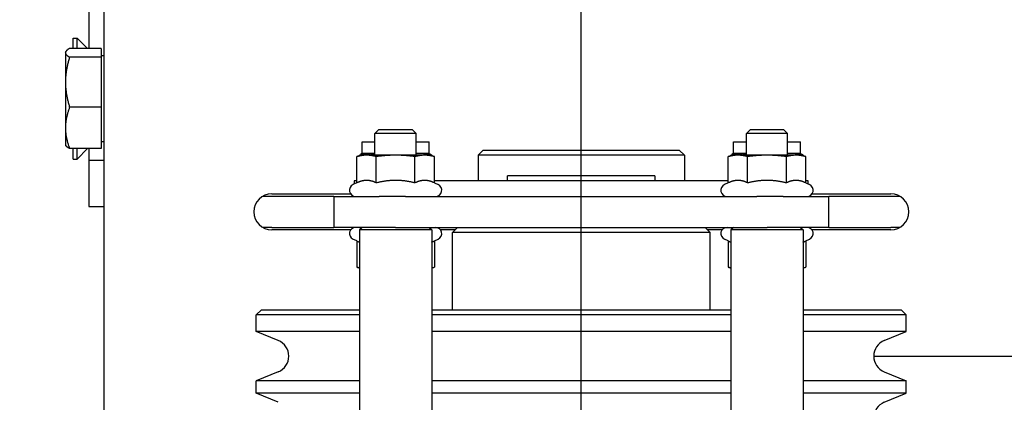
# Model space of a CAD drawing. Header units: millimetres. Extents: x 49320 to 60117, y -4209 to 20568.
# Tile 29 of 252: x 52258 to 52277, y -1915 to -1907. Entities that reach past the tile are written whole.
import ezdxf

# ---------------------------------------------------------------- set-up
doc = ezdxf.new("R2010")
doc.units = ezdxf.units.MM
doc.linetypes.add('ACAD_ISO10W100', pattern=[18.5, 12, -3, 0.5, -3])
doc.layers.add('_mt_hatch żelbet', color=8, linetype='Continuous', lineweight=9)
for name, color, linetype in [('_mt_widok', 253, 'Continuous'), ('ARCATA', 4, 'Continuous'), ('ASSI', 3, 'ACAD_ISO10W100')]:
    doc.layers.add(name, color=color, linetype=linetype)

# ---------------------------------------------------------------- blocks, each defined once
blk = doc.blocks.new('WINDA 1 DZ')
at = {"layer": 'ARCATA', "color": 5, "true_color": 0x1414ff}
for p, q in [((22.625, 115.6), (22.625, 164.1)), ((22.325, 130.986), (22.325, 130.072)), ((22.025, 130.274), (22.101, 130.274)), ((22.025, 130.072), (22.025, 130.274)), ((22.101, 130.072), (22.101, 130.274)), ((22.303, 130.072), (22.101, 130.274)), ((21.875, 130), (21.882, 130.012)), ((21.875, 130), (21.875, 129.988)), ((21.875, 129.988), (21.875, 129.418)), ((22.565, 130.072), (21.955, 130.072)), ((22.565, 130.072), (22.565, 129.904)), ((22.565, 129.904), (21.955, 129.904)), ((22.565, 129.932), (22.625, 129.932)), ((22.565, 129.904), (22.565, 128.932)), ((21.875, 129.418), (21.875, 128.53)), ((22.565, 128.932), (21.955, 128.932)), ((22.565, 128.932), (22.565, 128.128)), ((21.875, 128.53), (21.875, 128.2)), ((27.952, 128.5), (27.875, 128.423)), ((27.952, 128.5), (28.598, 128.5)), ((28.598, 128.5), (28.675, 128.423)), ((35.152, 128.5), (35.075, 128.423)), ((35.152, 128.5), (35.798, 128.5)), ((35.798, 128.5), (35.875, 128.423)), ((22.565, 128.269), (22.625, 128.269)), ((28.675, 128.423), (27.875, 128.423)), ((27.875, 128), (27.875, 128.423)), ((28.675, 128), (28.675, 128.423)), ((35.875, 128.423), (35.075, 128.423)), ((35.075, 128), (35.075, 128.423)), ((35.875, 128), (35.875, 128.423)), ((21.875, 128.2), (21.882, 128.188)), ((22.565, 128.128), (21.955, 128.128)), ((22.025, 127.926), (22.025, 128.128)), ((22.101, 127.926), (22.101, 128.128)), ((22.303, 128.128), (22.101, 127.926)), ((22.325, 128.128), (22.325, 127.899)), ((27.625, 128.03), (27.625, 128.26)), ((27.625, 128.26), (27.875, 128.26)), ((28.675, 128.26), (28.925, 128.26)), ((28.925, 128.03), (28.925, 128.26)), ((29.975, 128.1), (29.875, 128)), ((29.975, 128.1), (33.775, 128.1)), ((33.775, 128.1), (33.875, 128)), ((34.825, 128.03), (34.825, 128.26)), ((34.825, 128.26), (35.075, 128.26)), ((35.875, 128.26), (36.125, 128.26)), ((36.125, 128.03), (36.125, 128.26)), ((22.025, 127.926), (22.101, 127.926)), ((22.325, 127.899), (22.325, 127.007)), ((22.625, 127.899), (22.325, 127.899)), ((27.625, 128), (27.524, 127.973)), ((27.524, 127.464), (27.524, 127.973)), ((27.625, 128.03), (27.593, 128.011)), ((27.794, 128.03), (27.625, 128.03)), ((27.712, 128), (27.625, 128)), ((28.275, 128), (27.712, 128)), ((27.875, 128.03), (27.794, 128.03)), ((27.9, 127.464), (27.9, 127.973)), ((28.838, 128), (28.275, 128)), ((28.65, 127.464), (28.65, 127.973)), ((28.894, 128.03), (28.675, 128.03)), ((28.925, 128), (28.838, 128)), ((28.925, 128.03), (28.894, 128.03)), ((28.925, 128.03), (28.957, 128.011)), ((28.925, 128), (29.026, 127.973)), ((29.026, 127.464), (29.026, 127.973)), ((29.875, 128), (29.875, 127.5)), ((33.875, 128), (29.875, 128)), ((33.875, 128), (33.875, 127.5)), ((34.825, 128), (34.724, 127.973)), ((34.724, 127.464), (34.724, 127.973)), ((34.825, 128.03), (34.793, 128.011)), ((34.994, 128.03), (34.825, 128.03)), ((34.912, 128), (34.825, 128)), ((35.475, 128), (34.912, 128)), ((35.075, 128.03), (34.994, 128.03)), ((35.1, 127.464), (35.1, 127.973)), ((36.038, 128), (35.475, 128)), ((35.85, 127.464), (35.85, 127.973)), ((36.094, 128.03), (35.875, 128.03)), ((36.125, 128), (36.038, 128)), ((36.125, 128.03), (36.094, 128.03)), ((36.125, 128.03), (36.157, 128.011)), ((36.125, 128), (36.226, 127.973)), ((36.226, 127.464), (36.226, 127.973)), ((30.447, 127.5), (30.447, 127.6)), ((33.303, 127.6), (30.447, 127.6)), ((33.303, 127.6), (33.303, 127.5)), ((27.524, 127.464), (27.449, 127.429)), ((27.475, 127.5), (27.475, 127.441)), ((27.524, 127.5), (27.475, 127.5)), ((34.724, 127.5), (29.026, 127.5)), ((29.026, 127.464), (29.101, 127.429)), ((34.724, 127.464), (34.649, 127.429)), ((36.275, 127.5), (36.226, 127.5)), ((36.226, 127.464), (36.301, 127.429)), ((36.275, 127.441), (36.275, 127.5)), ((25.875, 127.2), (25.695, 127.2)), ((25.875, 127.25), (27.403, 127.25)), ((27.075, 127.2), (25.875, 127.2)), ((27.075, 127.2), (27.959, 127.2)), ((27.075, 127.2), (27.075, 126.6)), ((27.475, 127.203), (27.475, 127.2)), ((28.47, 127.2), (27.959, 127.2)), ((28.47, 127.2), (35.28, 127.2)), ((35.791, 127.2), (35.28, 127.2)), ((35.791, 127.2), (36.675, 127.2)), ((36.275, 127.2), (36.275, 127.203)), ((36.347, 127.25), (37.875, 127.25)), ((36.675, 126.6), (36.675, 127.2)), ((37.875, 127.2), (36.675, 127.2)), ((38.055, 127.2), (37.875, 127.2)), ((22.325, 127.007), (22.625, 127.007)), ((25.875, 126.6), (25.695, 126.6)), ((25.875, 126.6), (27.075, 126.6)), ((28.275, 126.6), (27.075, 126.6)), ((27.625, 126.6), (27.575, 126.55)), ((28.275, 126.6), (35.475, 126.6)), ((28.925, 126.6), (28.975, 126.55)), ((29.475, 126.6), (29.375, 126.5)), ((34.275, 126.6), (34.375, 126.5)), ((34.825, 126.6), (34.775, 126.55)), ((36.675, 126.6), (35.475, 126.6)), ((36.125, 126.6), (36.175, 126.55)), ((36.675, 126.6), (37.875, 126.6)), ((38.055, 126.6), (37.875, 126.6)), ((27.403, 126.55), (25.875, 126.55)), ((27.524, 126.336), (27.449, 126.371)), ((27.575, 126.55), (27.575, 115.65)), ((28.975, 126.55), (27.575, 126.55)), ((28.975, 126.55), (28.975, 115.65)), ((29.026, 126.336), (29.101, 126.371)), ((29.425, 126.55), (29.147, 126.55)), ((29.375, 125), (29.375, 126.5)), ((34.375, 126.5), (29.375, 126.5)), ((34.603, 126.55), (34.325, 126.55)), ((34.375, 125), (34.375, 126.5)), ((34.724, 126.336), (34.649, 126.371)), ((36.175, 126.55), (34.775, 126.55)), ((34.775, 126.55), (34.775, 115.65)), ((36.175, 126.55), (36.175, 115.65)), ((36.226, 126.336), (36.301, 126.371)), ((37.875, 126.55), (36.347, 126.55)), ((27.524, 126.336), (27.524, 125.827)), ((29.026, 126.336), (29.026, 125.827)), ((34.724, 126.336), (34.724, 125.827)), ((36.226, 126.336), (36.226, 125.827)), ((27.575, 125.813), (27.524, 125.827)), ((28.975, 125.813), (29.026, 125.827)), ((34.775, 125.813), (34.724, 125.827)), ((36.175, 125.813), (36.226, 125.827)), ((25.675, 125), (25.575, 124.9)), ((27.575, 124.9), (25.575, 124.9)), ((25.575, 124.581), (25.575, 124.9)), ((25.675, 125), (27.575, 125)), ((28.975, 125), (34.775, 125)), ((34.775, 124.9), (28.975, 124.9)), ((36.175, 125), (38.075, 125)), ((38.175, 124.9), (36.175, 124.9)), ((38.075, 125), (38.175, 124.9)), ((38.175, 124.581), (38.175, 124.9)), ((27.575, 124.581), (25.575, 124.581)), ((26.001, 124.405), (25.575, 124.581)), ((34.775, 124.581), (28.975, 124.581)), ((38.175, 124.581), (36.175, 124.581)), ((37.749, 124.405), (38.175, 124.581)), ((37.545, 124.1), (40.525, 124.1)), ((26.001, 123.795), (25.575, 123.619)), ((37.749, 123.795), (38.175, 123.619)), ((27.575, 123.619), (25.575, 123.619)), ((25.575, 123.381), (25.575, 123.619)), ((34.775, 123.619), (28.975, 123.619)), ((38.175, 123.619), (36.175, 123.619)), ((38.175, 123.381), (38.175, 123.619)), ((27.575, 123.381), (25.575, 123.381)), ((26.001, 123.205), (25.575, 123.381)), ((34.775, 123.381), (28.975, 123.381)), ((38.175, 123.381), (36.175, 123.381)), ((37.749, 123.205), (38.175, 123.381))]:
    blk.add_line(p, q, dxfattribs=at)
for centre, radius, start, end in [((27.5, 127.32), 0.12, 115, 270), ((29.05, 127.32), 0.12, 270, 65), ((34.7, 127.32), 0.12, 115, 270), ((36.25, 127.32), 0.12, 270, 65), ((25.875, 126.9), 0.35, 90, 270), ((37.875, 126.9), 0.35, 270, 90), ((27.5, 126.48), 0.12, 90, 245), ((29.05, 126.48), 0.12, 295, 90), ((34.7, 126.48), 0.12, 90, 245), ((36.25, 126.48), 0.12, 295, 90), ((25.875, 124.1), 0.33, 292.5, 67.5), ((37.875, 124.1), 0.33, 112.5, 247.5), ((37.875, 122.9), 0.33, 112.5, 247.5)]:
    blk.add_arc(centre, radius, start, end, dxfattribs=at)
for points, weights in [([(21.955, 130.072), (21.875, 130.027), (21.875, 129.988)], [1, 1.0379548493, 1]), ([(21.875, 129.988), (21.875, 129.949), (21.955, 129.904)], [1, 1.0379548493, 1]), ([(21.955, 129.904), (21.875, 129.644), (21.875, 129.418)], [1, 1.0379548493, 1]), ([(21.875, 129.418), (21.875, 129.193), (21.955, 128.932)], [1, 1.0379548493, 1]), ([(21.955, 128.932), (21.875, 128.717), (21.875, 128.53)], [1, 1.0379548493, 1]), ([(21.875, 128.53), (21.875, 128.343), (21.955, 128.128)], [1, 1.0379548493, 1]), ([(21.955, 128.128), (21.898, 128.16), (21.882, 128.188)], [1, 1.02672726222, 1.01581261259]), ([(27.712, 128), (27.625, 128), (27.524, 127.973)], [1, 1.0379548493, 1]), ([(27.55, 127.98), (27.572, 128), (27.593, 128.011)], [1.00489870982, 1.01656823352, 1.01856515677]), ([(27.794, 128.03), (27.694, 128.03), (27.584, 127.989)], [1, 1.03202748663, 1.01000338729]), ([(27.9, 127.973), (27.799, 128), (27.712, 128)], [1, 1.0379548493, 1]), ([(27.875, 128.024), (27.834, 128.03), (27.794, 128.03)], [1.0169156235, 1.01272221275, 1]), ([(28.275, 128), (28.101, 128), (27.9, 127.973)], [1, 1.0379548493, 1]), ([(28.65, 127.973), (28.449, 128), (28.275, 128)], [1, 1.0379548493, 1]), ([(28.838, 128), (28.751, 128), (28.65, 127.973)], [1, 1.0379548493, 1]), ([(28.894, 128.03), (28.855, 128.03), (28.813, 128)], [1, 1.0274943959, 1.01515505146]), ([(29.026, 127.973), (28.925, 128), (28.838, 128)], [1, 1.0379548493, 1]), ([(29, 127.98), (28.944, 128.03), (28.894, 128.03)], [1.00489870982, 1.03532299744, 1]), ([(34.912, 128), (34.825, 128), (34.724, 127.973)], [1, 1.0379548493, 1]), ([(34.75, 127.98), (34.772, 128), (34.793, 128.011)], [1.00489870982, 1.01656823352, 1.01856515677]), ([(34.994, 128.03), (34.894, 128.03), (34.784, 127.989)], [1, 1.03202748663, 1.01000338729]), ([(35.1, 127.973), (34.999, 128), (34.912, 128)], [1, 1.0379548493, 1]), ([(35.075, 128.024), (35.034, 128.03), (34.994, 128.03)], [1.0169156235, 1.01272221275, 1]), ([(35.475, 128), (35.301, 128), (35.1, 127.973)], [1, 1.0379548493, 1]), ([(35.85, 127.973), (35.649, 128), (35.475, 128)], [1, 1.0379548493, 1]), ([(36.038, 128), (35.951, 128), (35.85, 127.973)], [1, 1.0379548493, 1]), ([(36.094, 128.03), (36.055, 128.03), (36.013, 128)], [1, 1.0274943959, 1.01515505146]), ([(36.226, 127.973), (36.125, 128), (36.038, 128)], [1, 1.0379548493, 1]), ([(36.2, 127.98), (36.144, 128.03), (36.094, 128.03)], [1.00489870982, 1.03532299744, 1]), ([(27.712, 127.511), (27.625, 127.511), (27.524, 127.464)], [1, 1.05008356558, 1.02350695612]), ([(27.9, 127.464), (27.799, 127.511), (27.712, 127.511)], [1.02350695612, 1.05008356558, 1]), ([(28.275, 127.511), (28.101, 127.511), (27.9, 127.464)], [1, 1.05008356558, 1.02350695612]), ([(28.65, 127.464), (28.449, 127.511), (28.275, 127.511)], [1.02350695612, 1.05008356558, 1]), ([(28.838, 127.511), (28.751, 127.511), (28.65, 127.464)], [1, 1.05008356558, 1.02350695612]), ([(29.026, 127.464), (28.925, 127.511), (28.838, 127.511)], [1.02350695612, 1.05008356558, 1]), ([(34.912, 127.511), (34.825, 127.511), (34.724, 127.464)], [1, 1.05008356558, 1.02350695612]), ([(35.1, 127.464), (34.999, 127.511), (34.912, 127.511)], [1.02350695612, 1.05008356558, 1]), ([(35.475, 127.511), (35.301, 127.511), (35.1, 127.464)], [1, 1.05008356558, 1.02350695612]), ([(35.85, 127.464), (35.649, 127.511), (35.475, 127.511)], [1.02350695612, 1.05008356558, 1]), ([(36.038, 127.511), (35.951, 127.511), (35.85, 127.464)], [1, 1.05008356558, 1.02350695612]), ([(36.226, 127.464), (36.125, 127.511), (36.038, 127.511)], [1.02350695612, 1.05008356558, 1]), ([(27.524, 126.336), (27.551, 126.324), (27.575, 126.315)], [1.02350695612, 1.03026474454, 1.032065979]), ([(28.975, 126.315), (28.999, 126.324), (29.026, 126.336)], [1.032065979, 1.03026474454, 1.02350695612]), ([(34.724, 126.336), (34.751, 126.324), (34.775, 126.315)], [1.02350695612, 1.03026474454, 1.032065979]), ([(36.175, 126.315), (36.199, 126.324), (36.226, 126.336)], [1.032065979, 1.03026474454, 1.02350695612]), ([(27.524, 125.827), (27.551, 125.82), (27.575, 125.815)], [1, 1.00956762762, 1.01431165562]), ([(28.975, 125.815), (28.999, 125.82), (29.026, 125.827)], [1.01431165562, 1.00956762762, 1]), ([(34.724, 125.827), (34.751, 125.82), (34.775, 125.815)], [1, 1.00956762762, 1.01431165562]), ([(36.175, 125.815), (36.199, 125.82), (36.226, 125.827)], [1.01431165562, 1.00956762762, 1])]:
    blk.add_rational_spline(points, weights, degree=2, dxfattribs=at)
at = {"layer": 'ASSI', "color": 5, "ltscale": 5, "true_color": 0x1414ff}
blk.add_line((31.875, 104.327), (31.875, 179.282), dxfattribs=at)

msp = doc.modelspace()

# ---------------------------------------------------------------- hatches: boundary and pattern name
at = {"layer": '_mt_hatch żelbet', "ltscale": 2, "transparency": 33554687}
h = msp.add_hatch(dxfattribs=at)
h.set_pattern_fill('ANSI36', color=8)
h.set_pattern_definition([(45, (55916.9242, 1437.763), (1.683798, 6.173926), [7.9375, -1.5875, 0, -1.5875])])
edge = h.paths.add_edge_path()
edge.add_line((52283.322, -2023), (52251.576, -2023))
edge.add_line((52251.576, -2023), (52251.576, -1940.6))
edge.add_line((52251.576, -1940.6), (52249.726, -1940.6))
edge.add_line((52249.726, -1940.6), (52249.676, -1940.55))
edge.add_arc((52249.626, -1940.55), 0.05, 0, 90)
edge.add_line((52249.626, -1940.5), (52247.126, -1940.5))
edge.add_line((52247.126, -1940.5), (52247.126, -1940.575))
edge.add_line((52247.126, -1940.575), (52247.101, -1940.6))
edge.add_line((52247.101, -1940.6), (52246.901, -1940.6))
edge.add_line((52246.901, -1940.6), (52246.876, -1940.575))
edge.add_line((52246.876, -1940.575), (52246.876, -1940.5))
edge.add_line((52246.876, -1940.5), (52246.826, -1940.5))
edge.add_line((52246.826, -1940.5), (52246.826, -1939.5))
edge.add_line((52246.826, -1939.5), (52246.876, -1939.5))
edge.add_line((52246.876, -1939.5), (52246.876, -1939.425))
edge.add_line((52246.876, -1939.425), (52246.901, -1939.4))
edge.add_line((52246.901, -1939.4), (52247.101, -1939.4))
edge.add_line((52247.101, -1939.4), (52247.126, -1939.425))
edge.add_line((52247.126, -1939.425), (52247.126, -1939.5))
edge.add_line((52247.126, -1939.5), (52249.626, -1939.5))
edge.add_arc((52249.626, -1939.45), 0.05, 270, 360)
edge.add_line((52249.676, -1939.45), (52249.726, -1939.4))
edge.add_line((52249.726, -1939.4), (52251.576, -1939.4))
edge.add_line((52251.576, -1939.4), (52251.576, -1932.6))
edge.add_line((52251.576, -1932.6), (52249.726, -1932.6))
edge.add_line((52249.726, -1932.6), (52249.676, -1932.55))
edge.add_arc((52249.626, -1932.55), 0.05, 0, 90)
edge.add_line((52249.626, -1932.5), (52247.126, -1932.5))
edge.add_line((52247.126, -1932.5), (52247.126, -1932.575))
edge.add_line((52247.126, -1932.575), (52247.101, -1932.6))
edge.add_line((52247.101, -1932.6), (52246.901, -1932.6))
edge.add_line((52246.901, -1932.6), (52246.876, -1932.575))
edge.add_line((52246.876, -1932.575), (52246.876, -1932.5))
edge.add_line((52246.876, -1932.5), (52246.826, -1932.5))
edge.add_line((52246.826, -1932.5), (52246.826, -1932.625))
edge.add_arc((52246.801, -1932.625), 0.025, 270, 360, ccw=False)
edge.add_line((52246.801, -1932.65), (52245.451, -1932.65))
edge.add_arc((52245.451, -1932.625), 0.025, 180, 270, ccw=False)
edge.add_line((52245.426, -1932.603), (52245.426, -1932.504))
edge.add_line((52245.426, -1932.504), (52244.192, -1932.6))
edge.add_arc((52244.176, -1932.401), 0.2, 180, 274.4517, ccw=False)
edge.add_line((52243.976, -1932.401), (52243.976, -1931.599))
edge.add_arc((52244.176, -1931.599), 0.2, 85.5483, 180, ccw=False)
edge.add_line((52244.192, -1931.4), (52245.426, -1931.496))
edge.add_line((52245.426, -1931.496), (52245.426, -1931.376))
edge.add_arc((52245.451, -1931.375), 0.025, 90, 180, ccw=False)
edge.add_line((52245.451, -1931.35), (52246.801, -1931.35))
edge.add_arc((52246.801, -1931.375), 0.025, 0, 90, ccw=False)
edge.add_line((52246.826, -1931.375), (52246.826, -1931.5))
edge.add_line((52246.826, -1931.5), (52246.876, -1931.5))
edge.add_line((52246.876, -1931.5), (52246.876, -1931.425))
edge.add_line((52246.876, -1931.425), (52246.901, -1931.4))
edge.add_line((52246.901, -1931.4), (52247.101, -1931.4))
edge.add_line((52247.101, -1931.4), (52247.126, -1931.425))
edge.add_line((52247.126, -1931.425), (52247.126, -1931.5))
edge.add_line((52247.126, -1931.5), (52249.626, -1931.5))
edge.add_arc((52249.626, -1931.45), 0.05, 270, 360)
edge.add_line((52249.676, -1931.45), (52249.726, -1931.4))
edge.add_line((52249.726, -1931.4), (52251.576, -1931.4))
edge.add_line((52251.576, -1931.4), (52251.576, -1866.25))
edge.add_line((52251.576, -1866.25), (52249.726, -1866.25))
edge.add_line((52249.726, -1866.25), (52249.676, -1866.2))
edge.add_arc((52249.626, -1866.2), 0.05, 0, 90)
edge.add_line((52249.626, -1866.15), (52247.126, -1866.15))
edge.add_line((52247.126, -1866.15), (52247.126, -1866.225))
edge.add_line((52247.126, -1866.225), (52247.101, -1866.25))
edge.add_line((52247.101, -1866.25), (52246.901, -1866.25))
edge.add_line((52246.901, -1866.25), (52246.876, -1866.225))
edge.add_line((52246.876, -1866.225), (52246.876, -1866.15))
edge.add_line((52246.876, -1866.15), (52246.826, -1866.15))
edge.add_line((52246.826, -1866.15), (52246.826, -1866.275))
edge.add_arc((52246.801, -1866.275), 0.025, 270, 360, ccw=False)
edge.add_line((52246.801, -1866.3), (52245.451, -1866.3))
edge.add_arc((52245.451, -1866.275), 0.025, 180, 270, ccw=False)
edge.add_line((52245.426, -1866.275), (52245.426, -1866.154))
edge.add_line((52245.426, -1866.154), (52244.692, -1866.25))
edge.add_arc((52244.676, -1866.051), 0.2, 180, 274.4517, ccw=False)
edge.add_line((52244.476, -1866.051), (52244.476, -1865.249))
edge.add_arc((52244.676, -1865.249), 0.2, 85.5483, 180, ccw=False)
edge.add_line((52244.692, -1865.05), (52245.426, -1865.146))
edge.add_line((52245.426, -1865.146), (52245.426, -1865.025))
edge.add_arc((52245.451, -1865.025), 0.025, 90, 180, ccw=False)
edge.add_line((52245.451, -1865), (52246.801, -1865))
edge.add_arc((52246.801, -1865.025), 0.025, 0, 90, ccw=False)
edge.add_line((52246.826, -1865.025), (52246.826, -1865.15))
edge.add_line((52246.826, -1865.15), (52246.876, -1865.15))
edge.add_line((52246.876, -1865.15), (52246.876, -1865.075))
edge.add_line((52246.876, -1865.075), (52246.901, -1865.05))
edge.add_line((52246.901, -1865.05), (52247.101, -1865.05))
edge.add_line((52247.101, -1865.05), (52247.126, -1865.075))
edge.add_line((52247.126, -1865.075), (52247.126, -1865.15))
edge.add_line((52247.126, -1865.15), (52249.626, -1865.15))
edge.add_arc((52249.626, -1865.1), 0.05, 270, 360)
edge.add_line((52249.676, -1865.1), (52249.726, -1865.05))
edge.add_line((52249.726, -1865.05), (52251.576, -1865.05))
edge.add_line((52251.576, -1865.05), (52251.576, -1856.15))
edge.add_line((52251.576, -1856.15), (52249.726, -1856.15))
edge.add_line((52249.726, -1856.15), (52249.676, -1856.1))
edge.add_arc((52249.626, -1856.1), 0.05, 0, 90)
edge.add_line((52249.626, -1856.05), (52247.126, -1856.05))
edge.add_line((52247.126, -1856.05), (52247.126, -1856.125))
edge.add_line((52247.126, -1856.125), (52247.101, -1856.15))
edge.add_line((52247.101, -1856.15), (52246.901, -1856.15))
edge.add_line((52246.901, -1856.15), (52246.876, -1856.125))
edge.add_line((52246.876, -1856.125), (52246.876, -1856.05))
edge.add_line((52246.876, -1856.05), (52246.826, -1856.05))
edge.add_line((52246.826, -1856.05), (52246.826, -1856.175))
edge.add_arc((52246.801, -1856.175), 0.025, 270, 360, ccw=False)
edge.add_line((52246.801, -1856.2), (52246.446, -1856.2))
edge.add_spline(control_points=[(52246.436, -1856.189), (52246.436, -1856.189), (52246.436, -1856.189), (52246.436, -1856.189), (52246.435, -1856.188), (52246.432, -1856.187), (52246.429, -1856.187), (52246.422, -1856.185), (52246.418, -1856.184), (52246.407, -1856.183), (52246.401, -1856.182), (52246.389, -1856.181), (52246.382, -1856.181), (52246.376, -1856.181)], knot_values=[0.024008, 0.024008, 0.024008, 0.024008, 0.028269, 0.028269, 0.039404, 0.039404, 0.055597, 0.055597, 0.075883, 0.075883, 0.097542, 0.097542, 0.117485, 0.117485, 0.117485, 0.117485], degree=3, periodic=0)
edge.add_line((52246.376, -1856.181), (52245.576, -1856.181))
edge.add_spline(control_points=[(52245.576, -1856.198), (52245.57, -1856.198), (52245.565, -1856.198), (52245.545, -1856.198), (52245.532, -1856.198), (52245.507, -1856.197), (52245.496, -1856.196), (52245.475, -1856.193), (52245.465, -1856.191), (52245.451, -1856.186), (52245.445, -1856.183), (52245.436, -1856.176), (52245.433, -1856.172), (52245.428, -1856.162), (52245.426, -1856.156), (52245.426, -1856.15)], knot_values=[0, 0, 0, 0, 0.0173, 0.0173, 0.057137, 0.057137, 0.096974, 0.096974, 0.13681, 0.13681, 0.163111, 0.163111, 0.180869, 0.180869, 0.199184, 0.199184, 0.199184, 0.199184], degree=3, periodic=0)
edge.add_line((52245.426, -1856.15), (52245.426, -1856.054))
edge.add_line((52245.426, -1856.054), (52244.692, -1856.15))
edge.add_arc((52244.676, -1855.951), 0.2, 180, 274.4517, ccw=False)
edge.add_line((52244.476, -1855.951), (52244.476, -1855.149))
edge.add_arc((52244.676, -1855.149), 0.2, 85.5483, 180, ccw=False)
edge.add_line((52244.692, -1854.95), (52245.426, -1855.046))
edge.add_line((52245.426, -1855.046), (52245.426, -1854.925))
edge.add_arc((52245.451, -1854.925), 0.025, 90, 180, ccw=False)
edge.add_line((52245.451, -1854.9), (52246.801, -1854.9))
edge.add_arc((52246.801, -1854.925), 0.025, 0, 90, ccw=False)
edge.add_line((52246.826, -1854.925), (52246.826, -1855.05))
edge.add_line((52246.826, -1855.05), (52246.876, -1855.05))
edge.add_line((52246.876, -1855.05), (52246.876, -1854.975))
edge.add_line((52246.876, -1854.975), (52246.901, -1854.95))
edge.add_line((52246.901, -1854.95), (52247.101, -1854.95))
edge.add_line((52247.101, -1854.95), (52247.126, -1854.975))
edge.add_line((52247.126, -1854.975), (52247.126, -1855.05))
edge.add_line((52247.126, -1855.05), (52249.626, -1855.05))
edge.add_arc((52249.626, -1855), 0.05, 270, 360)
edge.add_line((52249.676, -1855), (52249.726, -1854.95))
edge.add_line((52249.726, -1854.95), (52251.576, -1854.95))
edge.add_line((52251.576, -1854.95), (52251.576, -1829))
edge.add_line((52251.576, -1829), (52283.322, -1829))
edge.add_line((52283.322, -1829), (52283.322, -1814.101))
edge.add_line((52283.322, -1814.101), (52236.576, -1814.101))
edge.add_line((52236.576, -1814.101), (52236.576, -2038))
edge.add_line((52236.576, -2038), (52283.322, -2038))
edge.add_line((52283.322, -2038), (52283.322, -2023))
h.paths.add_polyline_path([(52431.576, -1814.101), (52283.322, -1814.101), (52283.322, -1829), (52416.576, -1829), (52416.571, -1929.1), (52416.571, -1928.2), (52415.301, -1928.2), (52414.901, -1928.2), (52415.901, -1929.2), (52415.901, -1942.8), (52414.901, -1943.8), (52415.301, -1943.8), (52416.571, -1943.8), (52416.576, -1942.9), (52416.576, -2012), (52431.576, -2027)])
h.paths.add_polyline_path([(52394.776, -2014.646), (52434.376, -2014.646)])
h.paths.add_polyline_path([(52431.576, -2038), (52431.576, -2027), (52416.576, -2012), (52416.576, -2023), (52409.576, -2023), (52409.576, -2038)])
edge = h.paths.add_edge_path(flags=16)
edge.add_spline(control_points=[(52245.438, -1939.388), (52245.438, -1939.387), (52245.439, -1939.387), (52245.445, -1939.38), (52245.453, -1939.376), (52245.46, -1939.373)], knot_values=[0.127222, 0.127222, 0.127222, 0.127222, 0.129604, 0.129604, 0.161729, 0.161729, 0.161729, 0.161729], degree=3, periodic=0)
edge = h.paths.add_edge_path(flags=16)
edge.add_arc((52244.176, -1940.401), 0.2, 180, 274.4517, ccw=False)
edge.add_line((52243.976, -1940.401), (52243.976, -1939.599))
edge.add_arc((52244.176, -1939.599), 0.2, 85.5483, 180, ccw=False)
edge.add_line((52244.192, -1939.4), (52245.426, -1939.496))
edge.add_line((52245.426, -1939.496), (52245.426, -1940.097))
edge.add_spline(control_points=[(52245.426, -1940.097), (52245.426, -1940.097), (52245.426, -1940.098), (52245.426, -1940.114), (52245.429, -1940.129), (52245.438, -1940.159), (52245.445, -1940.173), (52245.461, -1940.195), (52245.468, -1940.203), (52245.476, -1940.21)], knot_values=[0.091168, 0.091168, 0.091168, 0.091168, 0.092523, 0.092523, 0.132421, 0.132421, 0.171812, 0.171812, 0.199493, 0.199493, 0.199493, 0.199493], degree=3, periodic=0)
edge.add_spline(control_points=[(52245.476, -1940.21), (52245.48, -1940.213), (52245.483, -1940.216), (52245.5, -1940.228), (52245.514, -1940.235), (52245.544, -1940.244), (52245.561, -1940.247), (52245.576, -1940.247)], knot_values=[0, 0, 0, 0, 0.011492, 0.011492, 0.051269, 0.051269, 0.091168, 0.091168, 0.091168, 0.091168], degree=3, periodic=0)
edge.add_line((52245.576, -1940.247), (52246.376, -1940.247))
edge.add_spline(control_points=[(52246.376, -1940.247), (52246.377, -1940.247), (52246.377, -1940.247), (52246.383, -1940.247), (52246.388, -1940.248), (52246.398, -1940.251), (52246.402, -1940.253), (52246.411, -1940.259), (52246.414, -1940.262), (52246.42, -1940.27), (52246.423, -1940.274), (52246.426, -1940.282), (52246.426, -1940.287), (52246.426, -1940.291)], knot_values=[0, 0, 0, 0, 0.001746, 0.001746, 0.02414, 0.02414, 0.046992, 0.046992, 0.070489, 0.070489, 0.093985, 0.093985, 0.117481, 0.117481, 0.117481, 0.117481], degree=3, periodic=0)
edge.add_spline(control_points=[(52246.426, -1940.296), (52246.426, -1940.302), (52246.425, -1940.307), (52246.42, -1940.317), (52246.416, -1940.322), (52246.407, -1940.329), (52246.402, -1940.332), (52246.389, -1940.336), (52246.383, -1940.337), (52246.376, -1940.337)], knot_values=[-0.075489, -0.075489, -0.075489, -0.075489, -0.056592, -0.056592, -0.037695, -0.037695, -0.018848, -0.018848, 0, 0, 0, 0], degree=3, periodic=0)
edge.add_line((52246.376, -1940.337), (52245.576, -1940.337))
edge.add_spline(control_points=[(52245.576, -1940.337), (52245.558, -1940.337), (52245.538, -1940.34), (52245.501, -1940.352), (52245.484, -1940.361), (52245.457, -1940.381), (52245.445, -1940.394), (52245.43, -1940.421), (52245.426, -1940.434), (52245.426, -1940.446)], knot_values=[0.959969, 0.959969, 0.959969, 0.959969, 1.016264, 1.016264, 1.07256, 1.07256, 1.132171, 1.132171, 1.191783, 1.191783, 1.191783, 1.191783], degree=3, periodic=0)
edge.add_line((52245.426, -1940.446), (52245.426, -1940.486))
edge.add_line((52245.426, -1940.504), (52244.192, -1940.6))
h.paths.add_polyline_path([(52424.056, -1941.7, -0.437158), (52424.271, -1941.899), (52424.271, -1942.701, -0.437158), (52424.056, -1942.9), (52422.821, -1942.804), (52422.821, -1942.925, -0.414214), (52422.796, -1942.95), (52421.446, -1942.95, -0.414214), (52421.421, -1942.925), (52421.421, -1942.8), (52421.371, -1942.8), (52421.371, -1942.875), (52421.346, -1942.9), (52421.146, -1942.9), (52421.121, -1942.875), (52421.121, -1942.8), (52418.621, -1942.8, 0.414214), (52418.571, -1942.85), (52418.521, -1942.9), (52418.521, -1941.7), (52418.571, -1941.75, 0.414214), (52418.621, -1941.8), (52421.121, -1941.8), (52421.121, -1941.725), (52421.146, -1941.7), (52421.346, -1941.7), (52421.371, -1941.725), (52421.371, -1941.8), (52421.421, -1941.8), (52421.421, -1941.675, -0.414214), (52421.446, -1941.65), (52422.796, -1941.65, -0.414214), (52422.821, -1941.675), (52422.821, -1941.796)], flags=16)
edge = h.paths.add_edge_path(flags=16)
edge.add_line((52421.571, -1929.054), (52422.671, -1929.054))
edge.add_spline(control_points=[(52422.671, -1929.057), (52422.685, -1929.057), (52422.698, -1929.057), (52422.724, -1929.058), (52422.737, -1929.059), (52422.76, -1929.062), (52422.771, -1929.064), (52422.79, -1929.07), (52422.799, -1929.074), (52422.81, -1929.084), (52422.813, -1929.087), (52422.819, -1929.096), (52422.821, -1929.103), (52422.821, -1929.11), (52422.821, -1929.111), (52422.821, -1929.112)], knot_values=[0, 0, 0, 0, 0.039334, 0.039334, 0.078667, 0.078667, 0.118001, 0.118001, 0.157334, 0.157334, 0.171979, 0.171979, 0.193578, 0.193578, 0.196668, 0.196668, 0.196668, 0.196668], degree=3, periodic=0)
edge.add_line((52422.821, -1929.112), (52422.821, -1929.196))
edge.add_line((52422.821, -1929.196), (52424.056, -1929.1))
edge.add_arc((52424.071, -1929.299), 0.2, 360, 94.4517, ccw=False)
edge.add_line((52424.271, -1929.299), (52424.271, -1930.101))
edge.add_arc((52424.071, -1930.101), 0.2, 265.5483, 360, ccw=False)
edge.add_line((52424.056, -1930.3), (52422.821, -1930.204))
edge.add_line((52422.821, -1930.204), (52422.821, -1930.319))
edge.add_arc((52422.796, -1930.325), 0.025, 270, 360, ccw=False)
edge.add_line((52422.796, -1930.35), (52421.446, -1930.35))
edge.add_arc((52421.446, -1930.325), 0.025, 180, 270, ccw=False)
edge.add_line((52421.421, -1930.325), (52421.421, -1930.2))
edge.add_line((52421.421, -1930.2), (52421.371, -1930.2))
edge.add_line((52421.371, -1930.2), (52421.371, -1930.275))
edge.add_line((52421.371, -1930.275), (52421.346, -1930.3))
edge.add_line((52421.346, -1930.3), (52421.146, -1930.3))
edge.add_line((52421.146, -1930.3), (52421.121, -1930.275))
edge.add_line((52421.121, -1930.275), (52421.121, -1930.2))
edge.add_line((52421.121, -1930.2), (52418.621, -1930.2))
edge.add_arc((52418.621, -1930.25), 0.05, 90, 180)
edge.add_line((52418.571, -1930.25), (52418.521, -1930.3))
edge.add_line((52418.521, -1930.3), (52416.576, -1930.3))
edge.add_line((52416.571, -1930.3), (52416.571, -1929.1))
edge.add_line((52416.576, -1929.1), (52418.521, -1929.1))
edge.add_line((52418.521, -1929.1), (52418.571, -1929.15))
edge.add_arc((52418.621, -1929.15), 0.05, 180, 270)
edge.add_line((52418.621, -1929.2), (52421.121, -1929.2))
edge.add_line((52421.121, -1929.2), (52421.121, -1929.125))
edge.add_line((52421.121, -1929.125), (52421.146, -1929.1))
edge.add_line((52421.146, -1929.1), (52421.346, -1929.1))
edge.add_line((52421.346, -1929.1), (52421.371, -1929.125))
edge.add_line((52421.371, -1929.125), (52421.371, -1929.2))
edge.add_line((52421.371, -1929.2), (52421.421, -1929.2))
edge.add_line((52421.421, -1929.2), (52421.421, -1929.112))
edge.add_spline(control_points=[(52421.421, -1929.105), (52421.421, -1929.104), (52421.421, -1929.103), (52421.422, -1929.095), (52421.425, -1929.089), (52421.431, -1929.08), (52421.434, -1929.077), (52421.445, -1929.068), (52421.454, -1929.065), (52421.473, -1929.06), (52421.483, -1929.058), (52421.506, -1929.056), (52421.519, -1929.055), (52421.544, -1929.054), (52421.558, -1929.054), (52421.571, -1929.054)], knot_values=[0, 0, 0, 0, 0.004418, 0.004418, 0.024591, 0.024591, 0.039334, 0.039334, 0.078667, 0.078667, 0.118001, 0.118001, 0.157334, 0.157334, 0.196668, 0.196668, 0.196668, 0.196668], degree=3, periodic=0)
edge = h.paths.add_edge_path(flags=16)
edge.add_spline(control_points=[(52422.821, -1929.112), (52422.821, -1929.111), (52422.821, -1929.11), (52422.821, -1929.103), (52422.819, -1929.096), (52422.813, -1929.087), (52422.81, -1929.084), (52422.799, -1929.074), (52422.79, -1929.07), (52422.771, -1929.064), (52422.76, -1929.062), (52422.737, -1929.059), (52422.724, -1929.058), (52422.698, -1929.057), (52422.685, -1929.057), (52422.671, -1929.057)], knot_values=[0, 0, 0, 0, 0.00309, 0.00309, 0.024689, 0.024689, 0.039334, 0.039334, 0.078667, 0.078667, 0.118001, 0.118001, 0.157334, 0.157334, 0.196668, 0.196668, 0.196668, 0.196668], degree=3, periodic=0)
edge.add_spline(control_points=[(52422.671, -1929.054), (52422.676, -1929.054), (52422.681, -1929.054), (52422.699, -1929.054), (52422.712, -1929.054), (52422.737, -1929.056), (52422.749, -1929.057), (52422.771, -1929.06), (52422.78, -1929.062), (52422.796, -1929.068), (52422.802, -1929.071), (52422.811, -1929.079), (52422.815, -1929.083), (52422.82, -1929.094), (52422.821, -1929.1), (52422.821, -1929.105)], knot_values=[0, 0, 0, 0, 0.014118, 0.014118, 0.053458, 0.053458, 0.092798, 0.092798, 0.132138, 0.132138, 0.159634, 0.159634, 0.178131, 0.178131, 0.1967, 0.1967, 0.1967, 0.1967], degree=3, periodic=0)
h.paths.add_polyline_path([(52416.576, -1941.7), (52416.571, -1942.9), (52416.571, -1941.7)], is_closed=False, flags=16)
h.paths.add_polyline_path([(52416.576, -1930.3), (52416.571, -1941.7), (52416.571, -1930.3)], is_closed=False, flags=16)
edge = h.paths.add_edge_path(flags=0)
edge.add_spline(control_points=[(52422.671, -1942.415), (52422.69, -1942.415), (52422.71, -1942.418), (52422.747, -1942.433), (52422.764, -1942.445), (52422.791, -1942.471), (52422.803, -1942.488), (52422.818, -1942.524), (52422.821, -1942.544), (52422.821, -1942.561)], knot_values=[0.728155, 0.728155, 0.728155, 0.728155, 0.78445, 0.78445, 0.840746, 0.840746, 0.900357, 0.900357, 0.959969, 0.959969, 0.959969, 0.959969], degree=3, periodic=0)
edge.add_spline(control_points=[(52422.821, -1942.561), (52422.821, -1942.544), (52422.818, -1942.524), (52422.803, -1942.488), (52422.791, -1942.471), (52422.764, -1942.445), (52422.747, -1942.433), (52422.71, -1942.418), (52422.69, -1942.415), (52422.671, -1942.415)], knot_values=[0.728155, 0.728155, 0.728155, 0.728155, 0.787767, 0.787767, 0.847378, 0.847378, 0.903674, 0.903674, 0.959969, 0.959969, 0.959969, 0.959969], degree=3, periodic=0)

# ---------------------------------------------------------------- block references
at = {"layer": '_mt_widok', "ltscale": 3}
msp.add_blockref('WINDA 1 DZ', (52236.576, -2038), dxfattribs=at)

doc.saveas('drawing.dxf')
